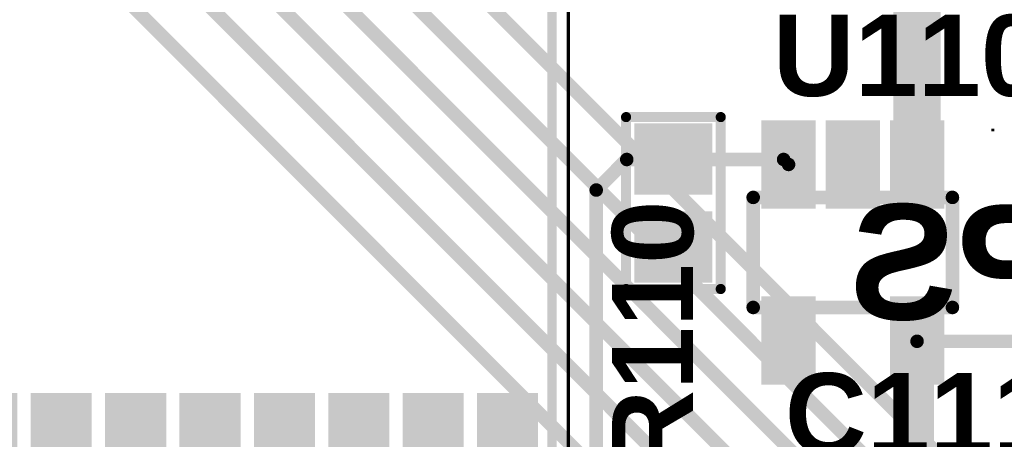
# Model space of a CAD drawing. Header units: inches. Extents: x -60 to 68, y -60 to 60.
# Tile 4 of 78: x -42 to -28, y -36 to -30. Entities that reach past the tile are written whole.
import ezdxf

# ---------------------------------------------------------------- set-up
doc = ezdxf.new("R2010")
doc.units = ezdxf.units.IN
for name, color, linetype in [('Bottom Copper', 5, 'Continuous'), ('Bottom Mask', 6, 'Continuous'), ('Bottom Overlay', 54, 'Continuous'), ('Mechanical 13', 56, 'Continuous'), ('Mechanical 15', 56, 'Continuous'), ('Multi-Layer', 9, 'Continuous'), ('Pad Holes', 156, 'Continuous'), ('PENTA', 56, 'Continuous'), ('Top Copper', 1, 'Continuous'), ('Top Mask', 216, 'Continuous'), ('Top Overlay', 2, 'Continuous'), ('Top Paste', 8, 'Continuous')]:
    doc.layers.add(name, color=color, linetype=linetype)
doc.styles.add('Arial_Bold', font='txt', dxfattribs={"height": 0.2})

# ---------------------------------------------------------------- blocks, each defined once
blk = doc.blocks.new('XCVR_SIM28ML_GPS_M______57')
at = {"layer": 'Top Copper'}
for points in [[(-5.85, 4.75), (-3.85, 4.75), (-3.85, 4.05), (-5.85, 4.05)], [(5.85, 4.05), (3.85, 4.05), (3.85, 4.75), (5.85, 4.75)], [(-5.85, 3.65), (-3.85, 3.65), (-3.85, 2.95), (-5.85, 2.95)], [(5.85, 2.95), (3.85, 2.95), (3.85, 3.65), (5.85, 3.65)], [(-5.85, 2.55), (-3.85, 2.55), (-3.85, 1.85), (-5.85, 1.85)], [(5.85, 1.85), (3.85, 1.85), (3.85, 2.55), (5.85, 2.55)], [(-5.85, 1.45), (-3.85, 1.45), (-3.85, 0.75), (-5.85, 0.75)], [(5.85, 0.75), (3.85, 0.75), (3.85, 1.45), (5.85, 1.45)], [(-5.85, 0.35), (-3.85, 0.35), (-3.85, -0.35), (-5.85, -0.35)], [(5.85, -0.35), (3.85, -0.35), (3.85, 0.35), (5.85, 0.35)], [(-5.85, -0.75), (-3.85, -0.75), (-3.85, -1.45), (-5.85, -1.45)], [(5.85, -1.45), (3.85, -1.45), (3.85, -0.75), (5.85, -0.75)], [(-5.85, -1.85), (-3.85, -1.85), (-3.85, -2.55), (-5.85, -2.55)], [(5.85, -2.55), (3.85, -2.55), (3.85, -1.85), (5.85, -1.85)], [(-5.85, -2.95), (-3.85, -2.95), (-3.85, -3.65), (-5.85, -3.65)], [(5.85, -3.65), (3.85, -3.65), (3.85, -2.95), (5.85, -2.95)], [(-5.85, -4.05), (-3.85, -4.05), (-3.85, -4.75), (-5.85, -4.75)], [(5.85, -4.75), (3.85, -4.75), (3.85, -4.05), (5.85, -4.05)]]:
    blk.add_hatch(color=1, dxfattribs=at).paths.add_polyline_path(points)
at = {"layer": 'Top Mask'}
for points in [[(-5.952, 4.852), (-3.748, 4.852), (-3.748, 3.948), (-5.952, 3.948)], [(5.952, 3.948), (3.748, 3.948), (3.748, 4.852), (5.952, 4.852)], [(-5.952, 3.752), (-3.748, 3.752), (-3.748, 2.848), (-5.952, 2.848)], [(5.952, 2.848), (3.748, 2.848), (3.748, 3.752), (5.952, 3.752)], [(-5.952, 2.652), (-3.748, 2.652), (-3.748, 1.748), (-5.952, 1.748)], [(5.952, 1.748), (3.748, 1.748), (3.748, 2.652), (5.952, 2.652)], [(-5.952, 1.552), (-3.748, 1.552), (-3.748, 0.648), (-5.952, 0.648)], [(5.952, 0.648), (3.748, 0.648), (3.748, 1.552), (5.952, 1.552)], [(-5.952, 0.452), (-3.748, 0.452), (-3.748, -0.452), (-5.952, -0.452)], [(5.952, -0.452), (3.748, -0.452), (3.748, 0.452), (5.952, 0.452)], [(-5.952, -0.648), (-3.748, -0.648), (-3.748, -1.552), (-5.952, -1.552)], [(5.952, -1.552), (3.748, -1.552), (3.748, -0.648), (5.952, -0.648)], [(-5.952, -1.748), (-3.748, -1.748), (-3.748, -2.652), (-5.952, -2.652)], [(5.952, -2.652), (3.748, -2.652), (3.748, -1.748), (5.952, -1.748)], [(-5.952, -2.848), (-3.748, -2.848), (-3.748, -3.752), (-5.952, -3.752)], [(5.952, -3.752), (3.748, -3.752), (3.748, -2.848), (5.952, -2.848)], [(-5.952, -3.948), (-3.748, -3.948), (-3.748, -4.852), (-5.952, -4.852)], [(5.952, -4.852), (3.748, -4.852), (3.748, -3.948), (5.952, -3.948)]]:
    blk.add_hatch(color=216, dxfattribs=at).paths.add_polyline_path(points)
at = {"layer": 'Top Paste'}
for points in [[(-5.85, 4.75), (-3.85, 4.75), (-3.85, 4.05), (-5.85, 4.05)], [(5.85, 4.05), (3.85, 4.05), (3.85, 4.75), (5.85, 4.75)], [(-5.85, 3.65), (-3.85, 3.65), (-3.85, 2.95), (-5.85, 2.95)], [(5.85, 2.95), (3.85, 2.95), (3.85, 3.65), (5.85, 3.65)], [(-5.85, 2.55), (-3.85, 2.55), (-3.85, 1.85), (-5.85, 1.85)], [(5.85, 1.85), (3.85, 1.85), (3.85, 2.55), (5.85, 2.55)], [(-5.85, 1.45), (-3.85, 1.45), (-3.85, 0.75), (-5.85, 0.75)], [(5.85, 0.75), (3.85, 0.75), (3.85, 1.45), (5.85, 1.45)], [(-5.85, 0.35), (-3.85, 0.35), (-3.85, -0.35), (-5.85, -0.35)], [(5.85, -0.35), (3.85, -0.35), (3.85, 0.35), (5.85, 0.35)], [(-5.85, -0.75), (-3.85, -0.75), (-3.85, -1.45), (-5.85, -1.45)], [(5.85, -1.45), (3.85, -1.45), (3.85, -0.75), (5.85, -0.75)], [(-5.85, -1.85), (-3.85, -1.85), (-3.85, -2.55), (-5.85, -2.55)], [(5.85, -2.55), (3.85, -2.55), (3.85, -1.85), (5.85, -1.85)], [(-5.85, -2.95), (-3.85, -2.95), (-3.85, -3.65), (-5.85, -3.65)], [(5.85, -3.65), (3.85, -3.65), (3.85, -2.95), (5.85, -2.95)], [(-5.85, -4.05), (-3.85, -4.05), (-3.85, -4.75), (-5.85, -4.75)], [(5.85, -4.75), (3.85, -4.75), (3.85, -4.05), (5.85, -4.05)]]:
    blk.add_hatch(color=8, dxfattribs=at).paths.add_polyline_path(points)
at = {"layer": 'Mechanical 13'}
for points in [[(-4.85, 5.05, 0.127, 0.127, 0), (4.85, 5.05, 0.127, 0.127, 0)], [(-4.85, 5.05, 0.127, 0.127, 0), (-4.85, -5.05, 0.127, 0.127, 0)], [(4.85, 5.05, 0.127, 0.127, 0), (4.85, -5.05, 0.127, 0.127, 0)], [(-4.85, -5.05, 0.127, 0.127, 0), (4.85, -5.05, 0.127, 0.127, 0)]]:
    blk.add_lwpolyline(points, format="xyseb", dxfattribs=at)
for points in [[(-4.882, 5.05, 0.0635, 0.0635, 1), (-4.818, 5.05, 0.0635, 0.0635, 1)], [(-4.882, 5.05, 0.0635, 0.0635, 1), (-4.818, 5.05, 0.0635, 0.0635, 1)], [(4.818, 5.05, 0.0635, 0.0635, 1), (4.882, 5.05, 0.0635, 0.0635, 1)], [(4.818, 5.05, 0.0635, 0.0635, 1), (4.882, 5.05, 0.0635, 0.0635, 1)], [(-6.75, 4.5, 0.2, 0.2, 1), (-6.95, 4.5, 0.2, 0.2, 1)], [(-7, 4.5, 0.1, 0.1, 1), (-6.9, 4.5, 0.1, 0.1, 1)], [(-6.8, 4.5, 0.1, 0.1, 1), (-6.7, 4.5, 0.1, 0.1, 1)], [(-4.882, -5.05, 0.0635, 0.0635, 1), (-4.818, -5.05, 0.0635, 0.0635, 1)], [(-4.882, -5.05, 0.0635, 0.0635, 1), (-4.818, -5.05, 0.0635, 0.0635, 1)], [(4.818, -5.05, 0.0635, 0.0635, 1), (4.882, -5.05, 0.0635, 0.0635, 1)], [(4.818, -5.05, 0.0635, 0.0635, 1), (4.882, -5.05, 0.0635, 0.0635, 1)]]:
    blk.add_lwpolyline(points, format="xyseb", close=True, dxfattribs=at)
at = {"layer": 'Mechanical 15'}
for points in [[(-6.1, 5.3, 0.05, 0.05, 0), (6.1, 5.3, 0.05, 0.05, 0)], [(-6.1, 5.3, 0.05, 0.05, 0), (-6.1, -5.3, 0.05, 0.05, 0)], [(6.1, 5.3, 0.05, 0.05, 0), (6.1, -5.3, 0.05, 0.05, 0)], [(-6.1, -5.3, 0.05, 0.05, 0), (6.1, -5.3, 0.05, 0.05, 0)]]:
    blk.add_lwpolyline(points, format="xyseb", dxfattribs=at)
for points in [[(-6.113, 5.3, 0.025, 0.025, 1), (-6.088, 5.3, 0.025, 0.025, 1)], [(-6.113, 5.3, 0.025, 0.025, 1), (-6.088, 5.3, 0.025, 0.025, 1)], [(6.088, 5.3, 0.025, 0.025, 1), (6.112, 5.3, 0.025, 0.025, 1)], [(6.088, 5.3, 0.025, 0.025, 1), (6.112, 5.3, 0.025, 0.025, 1)], [(-6.113, -5.3, 0.025, 0.025, 1), (-6.088, -5.3, 0.025, 0.025, 1)], [(-6.113, -5.3, 0.025, 0.025, 1), (-6.088, -5.3, 0.025, 0.025, 1)], [(6.088, -5.3, 0.025, 0.025, 1), (6.112, -5.3, 0.025, 0.025, 1)], [(6.088, -5.3, 0.025, 0.025, 1), (6.112, -5.3, 0.025, 0.025, 1)]]:
    blk.add_lwpolyline(points, format="xyseb", close=True, dxfattribs=at)
at = {"layer": 'Top Overlay'}
for points in [[(-4.85, 5.064, 0.127, 0.127, 0), (4.85, 5.064, 0.127, 0.127, 0)], [(-4.85, -5.064, 0.127, 0.127, 0), (4.85, -5.064, 0.127, 0.127, 0)]]:
    blk.add_lwpolyline(points, format="xyseb", dxfattribs=at)
for points in [[(-4.882, 5.064, 0.0635, 0.0635, 1), (-4.818, 5.064, 0.0635, 0.0635, 1)], [(4.818, 5.064, 0.0635, 0.0635, 1), (4.882, 5.064, 0.0635, 0.0635, 1)], [(-6.331, 4.419, 0.5, 0.5, 1), (-6.731, 4.419, 0.5, 0.5, 1)], [(-6.856, 4.419, 0.25, 0.25, 1), (-6.606, 4.419, 0.25, 0.25, 1)], [(-6.456, 4.419, 0.25, 0.25, 1), (-6.206, 4.419, 0.25, 0.25, 1)], [(-4.882, -5.064, 0.0635, 0.0635, 1), (-4.818, -5.064, 0.0635, 0.0635, 1)], [(4.818, -5.064, 0.0635, 0.0635, 1), (4.882, -5.064, 0.0635, 0.0635, 1)]]:
    blk.add_lwpolyline(points, format="xyseb", close=True, dxfattribs=at)
blk = doc.blocks.new('SOT_23_5_64')
at = {"layer": 'Top Copper'}
for points in [[(-0.75, 1.25), (-0.75, 0.65), (-1.85, 0.65), (-1.85, 1.25)], [(1.85, 1.25), (1.85, 0.65), (0.75, 0.65), (0.75, 1.25)], [(-0.75, 0.3), (-0.75, -0.3), (-1.85, -0.3), (-1.85, 0.3)], [(-0.75, -0.65), (-0.75, -1.25), (-1.85, -1.25), (-1.85, -0.65)], [(1.85, -0.65), (1.85, -1.25), (0.75, -1.25), (0.75, -0.65)]]:
    blk.add_hatch(color=1, dxfattribs=at).paths.add_polyline_path(points)
at = {"layer": 'Top Mask'}
for points in [[(-0.648, 1.352), (-0.648, 0.548), (-1.952, 0.548), (-1.952, 1.352)], [(1.952, 1.352), (1.952, 0.548), (0.648, 0.548), (0.648, 1.352)], [(-0.648, 0.402), (-0.648, -0.402), (-1.952, -0.402), (-1.952, 0.402)], [(-0.648, -0.548), (-0.648, -1.352), (-1.952, -1.352), (-1.952, -0.548)], [(1.952, -0.548), (1.952, -1.352), (0.648, -1.352), (0.648, -0.548)]]:
    blk.add_hatch(color=216, dxfattribs=at).paths.add_polyline_path(points)
at = {"layer": 'Top Paste'}
for points in [[(-0.75, 1.25), (-0.75, 0.65), (-1.85, 0.65), (-1.85, 1.25)], [(1.85, 1.25), (1.85, 0.65), (0.75, 0.65), (0.75, 1.25)], [(-0.75, 0.3), (-0.75, -0.3), (-1.85, -0.3), (-1.85, 0.3)], [(-0.75, -0.65), (-0.75, -1.25), (-1.85, -1.25), (-1.85, -0.65)], [(1.85, -0.65), (1.85, -1.25), (0.75, -1.25), (0.75, -0.65)]]:
    blk.add_hatch(color=8, dxfattribs=at).paths.add_polyline_path(points)
at = {"layer": 'Top Overlay'}
for points in [[(-0.813, 1.473, 0.2, 0.2, 0), (0.813, 1.473, 0.2, 0.2, 0)], [(-0.813, -1.473, 0.2, 0.2, 0), (-0.813, 1.473, 0.2, 0.2, 0)], [(0.813, -1.473, 0.2, 0.2, 0), (0.813, 1.473, 0.2, 0.2, 0)], [(0.813, -1.473, 0.2, 0.2, 0), (-0.813, -1.473, 0.2, 0.2, 0)]]:
    blk.add_lwpolyline(points, format="xyseb", dxfattribs=at)
for points in [[(-0.863, 1.473, 0.1, 0.1, 1), (-0.763, 1.473, 0.1, 0.1, 1)], [(-0.863, 1.473, 0.1, 0.1, 1), (-0.763, 1.473, 0.1, 0.1, 1)], [(0.763, 1.473, 0.1, 0.1, 1), (0.863, 1.473, 0.1, 0.1, 1)], [(0.763, 1.473, 0.1, 0.1, 1), (0.863, 1.473, 0.1, 0.1, 1)], [(-0.863, -1.473, 0.1, 0.1, 1), (-0.763, -1.473, 0.1, 0.1, 1)], [(-0.863, -1.473, 0.1, 0.1, 1), (-0.763, -1.473, 0.1, 0.1, 1)], [(0.763, -1.473, 0.1, 0.1, 1), (0.863, -1.473, 0.1, 0.1, 1)], [(0.763, -1.473, 0.1, 0.1, 1), (0.863, -1.473, 0.1, 0.1, 1)]]:
    blk.add_lwpolyline(points, format="xyseb", close=True, dxfattribs=at)
at = {"layer": 'Top Overlay', "style": 'Arial_Bold'}
blk.add_text('.', height=0.2, dxfattribs=at).set_placement((-1.848, 2.05))
blk = doc.blocks.new('RES0603_65')
at = {"layer": 'Top Copper'}
for points in [[(-1.075, -0.475), (-1.075, 0.475), (-0.225, 0.475), (-0.225, -0.475)], [(0.225, -0.475), (0.225, 0.475), (1.075, 0.475), (1.075, -0.475)]]:
    blk.add_hatch(color=1, dxfattribs=at).paths.add_polyline_path(points)
at = {"layer": 'Top Mask'}
for points in [[(-1.177, -0.577), (-1.177, 0.577), (-0.123, 0.577), (-0.123, -0.577)], [(0.123, -0.577), (0.123, 0.577), (1.177, 0.577), (1.177, -0.577)]]:
    blk.add_hatch(color=216, dxfattribs=at).paths.add_polyline_path(points)
at = {"layer": 'Top Paste'}
for points in [[(-1.075, -0.475), (-1.075, 0.475), (-0.225, 0.475), (-0.225, -0.475)], [(0.225, -0.475), (0.225, 0.475), (1.075, 0.475), (1.075, -0.475)]]:
    blk.add_hatch(color=8, dxfattribs=at).paths.add_polyline_path(points)
at = {"layer": 'Top Overlay'}
for points in [[(-1.27, -0.7, 0.15, 0.15, 0), (-1.27, 0.7, 0.15, 0.15, 0)], [(1.27, 0.7, 0.15, 0.15, 0), (-1.27, 0.7, 0.15, 0.15, 0)], [(1.27, -0.7, 0.15, 0.15, 0), (1.27, 0.7, 0.15, 0.15, 0)], [(1.27, -0.7, 0.15, 0.15, 0), (-1.27, -0.7, 0.15, 0.15, 0)]]:
    blk.add_lwpolyline(points, format="xyseb", dxfattribs=at)
for points in [[(-1.307, 0.7, 0.075, 0.075, 1), (-1.232, 0.7, 0.075, 0.075, 1)], [(-1.307, 0.7, 0.075, 0.075, 1), (-1.232, 0.7, 0.075, 0.075, 1)], [(1.233, 0.7, 0.075, 0.075, 1), (1.308, 0.7, 0.075, 0.075, 1)], [(1.233, 0.7, 0.075, 0.075, 1), (1.308, 0.7, 0.075, 0.075, 1)], [(-1.307, -0.7, 0.075, 0.075, 1), (-1.232, -0.7, 0.075, 0.075, 1)], [(-1.307, -0.7, 0.075, 0.075, 1), (-1.232, -0.7, 0.075, 0.075, 1)], [(1.233, -0.7, 0.075, 0.075, 1), (1.308, -0.7, 0.075, 0.075, 1)], [(1.233, -0.7, 0.075, 0.075, 1), (1.308, -0.7, 0.075, 0.075, 1)]]:
    blk.add_lwpolyline(points, format="xyseb", close=True, dxfattribs=at)
blk = doc.blocks.new('TEST_POINT_TH_78')
at = {"layer": 'Bottom Copper'}
h = blk.add_hatch(color=5, dxfattribs=at)
edge = h.paths.add_edge_path()
edge.add_arc((0, 0), 0.825, 0, 360)
at = {"layer": 'Bottom Mask'}
h = blk.add_hatch(color=6, dxfattribs=at)
edge = h.paths.add_edge_path()
edge.add_arc((0, 0), 0.927, 0, 360)
at = {"layer": 'Multi-Layer'}
h = blk.add_hatch(color=9, dxfattribs=at)
edge = h.paths.add_edge_path()
edge.add_arc((0, 0), 0.825, 0, 360)
at = {"layer": 'Pad Holes'}
h = blk.add_hatch(color=7, dxfattribs=at)
edge = h.paths.add_edge_path()
edge.add_arc((0, 0), 0.5, 0, 360)
at = {"layer": 'Top Copper'}
h = blk.add_hatch(color=1, dxfattribs=at)
edge = h.paths.add_edge_path()
edge.add_arc((0, 0), 0.825, 0, 360)
at = {"layer": 'Top Mask'}
h = blk.add_hatch(color=216, dxfattribs=at)
edge = h.paths.add_edge_path()
edge.add_arc((0, 0), 0.927, 0, 360)
at = {"layer": 'Bottom Overlay'}
for points in [[(1.1, 0, 0.254, 0.254, 1), (-1.1, 0, 0.254, 0.254, 1)], [(-1.164, 0, 0.127, 0.127, 1), (-1.037, 0, 0.127, 0.127, 1)], [(1.037, 0, 0.127, 0.127, 1), (1.164, 0, 0.127, 0.127, 1)]]:
    blk.add_lwpolyline(points, format="xyseb", close=True, dxfattribs=at)
at = {"layer": 'Top Overlay'}
for points in [[(1.1, 0, 0.254, 0.254, 1), (-1.1, 0, 0.254, 0.254, 1)], [(-1.164, 0, 0.127, 0.127, 1), (-1.037, 0, 0.127, 0.127, 1)], [(1.037, 0, 0.127, 0.127, 1), (1.164, 0, 0.127, 0.127, 1)]]:
    blk.add_lwpolyline(points, format="xyseb", close=True, dxfattribs=at)
at = {"layer": 'Bottom Overlay', "style": 'Arial_Bold', "text_generation_flag": 2}
blk.add_text('VGPS', height=1.7, rotation=360, dxfattribs=at).set_placement((1.942, -2.609))

msp = doc.modelspace()

# ---------------------------------------------------------------- linework, layer by layer
at = {"layer": 'Bottom Copper'}
for points in [[(-36.972, -28.147, 0.2, 0.2, 0), (-24.063, -41.055, 0.2, 0.2, 0)], [(-37.705, -28.517, 0.2, 0.2, 0), (-24.292, -41.931, 0.2, 0.2, 0)], [(-38.513, -28.733, 0.2, 0.2, 0), (-21.896, -45.35, 0.2, 0.2, 0)], [(-39.32, -28.916, 0.2, 0.2, 0), (-22.012, -46.225, 0.2, 0.2, 0)], [(-40.128, -29.148, 0.2, 0.2, 0), (-19.827, -49.448, 0.2, 0.2, 0)], [(-40.935, -29.478, 0.2, 0.2, 0), (-20.181, -50.233, 0.2, 0.2, 0)]]:
    msp.add_lwpolyline(points, format="xyseb", dxfattribs=at)
at = {"layer": 'PENTA'}
msp.add_lwpolyline([(-21.842, -30.063, 0.2, 0.2, -0.32492), (-35.341, 11.483, 0.2, 0.2, 0)], format="xyseb", dxfattribs=at)
at = {"layer": 'Top Copper'}
for points in [[(-29.135, -32.015, 0.7, 0.7, 0), (-29.135, -28.419, 0.7, 0.7, 0)], [(-33.879, -32.393, 0.2, 0.2, 0), (-33.428, -31.942, 0.2, 0.2, 0)], [(-33.428, -31.942, 0.2, 0.2, 0), (-31.108, -31.942, 0.2, 0.2, 0)], [(-31.108, -31.942, 0.2, 0.2, 0), (-31.035, -32.015, 0.2, 0.2, 0)], [(-33.879, -36.877, 0.2, 0.2, 0), (-33.879, -32.393, 0.2, 0.2, 0)], [(-29.135, -34.628, 0.5, 0.5, 0), (-29.135, -34.615, 0.5, 0.5, 0)], [(-29.135, -39.076, 0.5, 0.5, 0), (-29.135, -34.628, 0.5, 0.5, 0)], [(-29.135, -34.628, 0.2, 0.2, 0), (-26.531, -34.628, 0.2, 0.2, 0)]]:
    msp.add_lwpolyline(points, format="xyseb", dxfattribs=at)
for points in [[(-29.31, -32.015, 0.35, 0.35, 1), (-28.96, -32.015, 0.35, 0.35, 1)], [(-33.478, -31.942, 0.1, 0.1, 1), (-33.378, -31.942, 0.1, 0.1, 1)], [(-33.478, -31.942, 0.1, 0.1, 1), (-33.378, -31.942, 0.1, 0.1, 1)], [(-31.158, -31.942, 0.1, 0.1, 1), (-31.058, -31.942, 0.1, 0.1, 1)], [(-31.158, -31.942, 0.1, 0.1, 1), (-31.058, -31.942, 0.1, 0.1, 1)], [(-31.085, -32.015, 0.1, 0.1, 1), (-30.985, -32.015, 0.1, 0.1, 1)], [(-33.929, -32.393, 0.1, 0.1, 1), (-33.829, -32.393, 0.1, 0.1, 1)], [(-33.929, -32.393, 0.1, 0.1, 1), (-33.829, -32.393, 0.1, 0.1, 1)], [(-29.26, -34.615, 0.25, 0.25, 1), (-29.01, -34.615, 0.25, 0.25, 1)], [(-29.26, -34.628, 0.25, 0.25, 1), (-29.01, -34.628, 0.25, 0.25, 1)], [(-29.26, -34.628, 0.25, 0.25, 1), (-29.01, -34.628, 0.25, 0.25, 1)], [(-29.185, -34.628, 0.1, 0.1, 1), (-29.085, -34.628, 0.1, 0.1, 1)]]:
    msp.add_lwpolyline(points, format="xyseb", close=True, dxfattribs=at)

# ---------------------------------------------------------------- block references
for name, p, rotation in [('XCVR_SIM28ML_GPS_M______57', (-39.59, -31.642), 90), ('RES0603_65', (-32.738, -32.585), 270), ('SOT_23_5_64', (-30.085, -33.315), 270)]:
    msp.add_blockref(name, p, dxfattribs=dict(rotation=rotation))
msp.add_blockref('TEST_POINT_TH_78', (-25.475, -31.696))

# ---------------------------------------------------------------- texts
at = {"layer": 'Top Overlay', "style": 'Arial_Bold'}
for s, p in [('U110', (-31.267, -31.004)), ('C111', (-31.089, -36.298))]:
    msp.add_text(s, height=1.2, dxfattribs=at).set_placement(p)
msp.add_text('R110', height=1.2, rotation=90, dxfattribs=at).set_placement((-32.446, -36.557))

doc.saveas('drawing.dxf')
